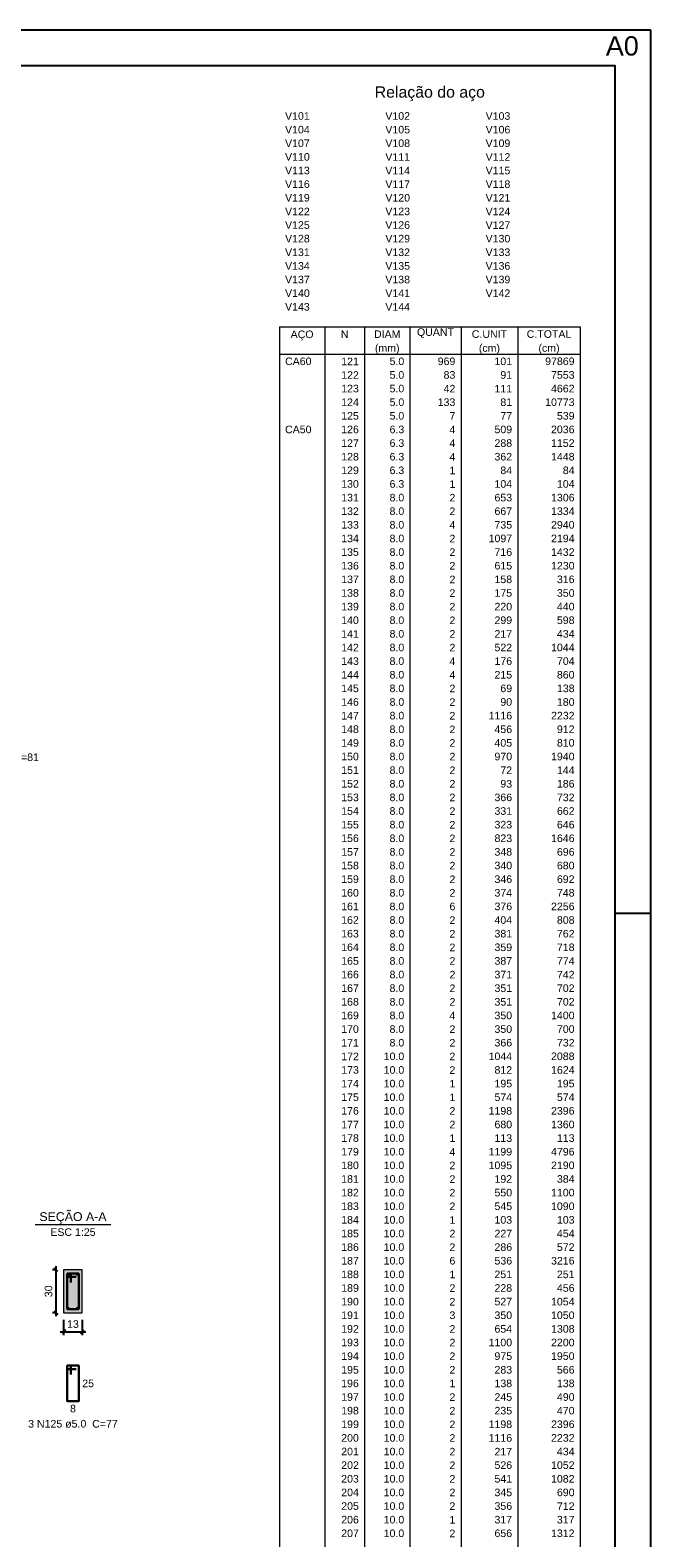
# Model space of a CAD drawing. Header units: millimetres. Extents: x 0 to 119, y 0 to 84.
# Tile 34 of 34: x 102 to 119, y 42 to 84. Entities that reach past the tile are written whole.
import ezdxf

# ---------------------------------------------------------------- set-up
doc = ezdxf.new("R2010")
doc.units = ezdxf.units.MM
doc.header["$MEASUREMENT"] = 0
doc.linetypes.add('NULL', pattern=[0])
doc.layers.get('0').update_dxf_attribs({"lineweight": 18})
for name, color, linetype, lineweight in [('Descrição da armadura', 7, 'Continuous', 0), ('DT-Barras na forma', 2, 'Continuous', 30), ('DT-Barras no corte', 5, 'Continuous', 5), ('DT-Barras rebatidas', 2, 'Continuous', 30), ('DT-Cotas', 9, 'Continuous', 5), ('DT-Forma', 5, 'Continuous', 5), ('DT-Hachura seção vigas', 254, 'Continuous', 5), ('DT-Relação do aço', 9, 'Continuous', 5), ('DT-Textos', 7, 'Continuous', 5), ('Textos armaduras', 7, 'Continuous', 0)]:
    doc.layers.add(name, color=color, linetype=linetype, lineweight=lineweight)
doc.layers.add('SEDUC_MARF', color=1, linetype='Continuous')
doc.layers.add('SEDUC_MARGG', color=7, linetype='Continuous')
doc.styles.add('Arial', font='txt')
doc.dimstyles.new('UM_25.000000', dxfattribs={"dimtxt": 0.18, "dimasz": 0.1, "dimexe": 0.1, "dimexo": 0.2, "dimgap": 0, "dimtad": 1, "dimtih": 1, "dimtoh": 1, "dimdec": 1, "dimlfac": 25, "dimzin": 0, "dimdsep": 46, "dimtxsty": 'Standard', "dimcen": 0.09, "dimdle": 0.1, "dimadec": 1, "dimazin": 2, "dimtfac": 1, "dimtdec": 4, "dimtofl": 0, "dimtmove": 0, "dimatfit": 3, "dimfxl": 1, "dimtolj": 1, "dimarcsym": 0})

# ---------------------------------------------------------------- blocks, each defined once
blk = doc.blocks.new('_Oblique')
at = {"color": 0, "linetype": 'ByBlock', "lineweight": -2}
blk.add_line((-0.5, -0.5), (0.5, 0.5), dxfattribs=at)
blk = doc.blocks.new('*D183')
at = {"layer": 'Defpoints', "color": 0}
for p in [(102.257, 49.42), (102.468, 49.42), (102.468, 48.22)]:
    blk.add_point(p, dxfattribs=at)
at = {"layer": 'DT-Cotas', "color": 0, "lineweight": -2}
for p, q in [((102.268, 49.42), (102.157, 49.42)), ((102.257, 48.12), (102.257, 49.52)), ((102.268, 48.22), (102.157, 48.22))]:
    blk.add_line(p, q, dxfattribs=at)
at = {"layer": 'DT-Cotas', "color": 0, "lineweight": -2, "xscale": 0.1, "yscale": 0.1, "zscale": 0.1}
for p, rotation in [((102.257, 49.42), 90), ((102.257, 48.22), 270)]:
    blk.add_blockref('_Oblique', p, dxfattribs=dict(at, rotation=rotation))
at = {"layer": 'DT-Cotas', "color": 7, "insert": (102.045, 48.82), "char_height": 0.2118, "attachment_point": 5, "rotation": 90, "style": 'Arial'}
blk.add_mtext('\\A1;30', dxfattribs=at)
blk = doc.blocks.new('*D184')
at = {"layer": 'Defpoints', "color": 0}
for p in [(102.468, 48.22), (102.988, 48.22), (102.988, 47.69)]:
    blk.add_point(p, dxfattribs=at)
at = {"layer": 'DT-Cotas', "color": 0, "lineweight": -2}
for p, q in [((102.368, 47.69), (103.088, 47.69)), ((102.468, 48.02), (102.468, 47.59)), ((102.988, 48.02), (102.988, 47.59))]:
    blk.add_line(p, q, dxfattribs=at)
at = {"layer": 'DT-Cotas', "color": 0, "lineweight": -2, "xscale": 0.1, "yscale": 0.1, "zscale": 0.1, "rotation": 180}
blk.add_blockref('_Oblique', (102.468, 47.69), dxfattribs=at)
at = {"layer": 'DT-Cotas', "color": 0, "lineweight": -2, "xscale": 0.1, "yscale": 0.1, "zscale": 0.1}
blk.add_blockref('_Oblique', (102.988, 47.69), dxfattribs=at)
at = {"layer": 'DT-Cotas', "color": 7, "insert": (102.728, 47.902), "char_height": 0.2118, "attachment_point": 5, "rotation": 0.0057, "style": 'Arial'}
blk.add_mtext('\\A1;13', dxfattribs=at)

msp = doc.modelspace()

# ---------------------------------------------------------------- hatches: boundary and pattern name
at = {"layer": 'DT-Hachura seção vigas', "linetype": 'Continuous'}
msp.add_hatch(color=254, dxfattribs=at).paths.add_polyline_path([(102.4683, 48.2197), (102.4683, 48.2197), (102.9883, 48.2197), (102.9883, 49.4197), (102.4683, 49.4197), (102.4683, 48.2197)])

# ---------------------------------------------------------------- linework, layer by layer
at = {"layer": 'DT-Barras na forma'}
for p, q in [((102.6683, 49.3197), (102.5683, 49.3197)), ((102.5683, 49.3197), (102.5683, 48.3197)), ((102.8883, 49.3197), (102.5683, 49.3197)), ((102.5683, 49.3197), (102.5683, 49.2197)), ((102.5683, 49.2197), (102.8183, 49.2197)), ((102.6683, 49.0697), (102.6683, 49.3197)), ((102.8883, 48.3197), (102.8883, 49.3197)), ((102.5683, 48.3197), (102.8883, 48.3197))]:
    msp.add_line(p, q, dxfattribs=at)
at = {"layer": 'DT-Barras no corte'}
for centre in [(102.6043, 49.2837), (102.8523, 49.2837), (102.6043, 48.3557), (102.8523, 48.3557)]:
    msp.add_circle(centre, 0.016, dxfattribs=at)
at = {"layer": 'DT-Barras rebatidas'}
msp.add_lwpolyline([(102.6683, 46.493), (102.6683, 46.743), (102.5683, 46.743), (102.5683, 45.743), (102.8883, 45.743), (102.8883, 46.743), (102.5683, 46.743), (102.5683, 46.643), (102.8183, 46.643)], dxfattribs=at)
at = {"layer": 'DT-Forma'}
for p, q in [((102.9883, 49.4197), (102.4683, 49.4197)), ((102.4683, 49.4197), (102.4683, 48.2197)), ((102.9883, 48.2197), (102.9883, 49.4197)), ((102.4683, 48.2197), (102.9883, 48.2197))]:
    msp.add_line(p, q, dxfattribs=at)
at = {"layer": 'DT-Relação do aço', "linetype": 'Continuous'}
for p, q in [((108.5047, 75.8012), (116.9238, 75.8012)), ((108.5047, 75.8012), (108.5047, 75.0387)), ((109.7755, 75.8012), (109.7755, 75.0387)), ((110.8875, 75.8012), (110.8875, 75.0387)), ((112.1583, 75.8012), (112.1583, 75.0387)), ((113.5879, 75.8012), (113.5879, 75.0387)), ((115.1764, 75.8012), (115.1764, 75.0387)), ((116.9238, 75.8012), (116.9238, 75.0387)), ((108.5047, 75.0387), (116.9238, 75.0387)), ((108.5047, 75.0387), (108.5047, 25.8588)), ((109.7755, 75.0387), (109.7755, 25.8588)), ((110.8875, 75.0387), (110.8875, 25.8588)), ((112.1583, 75.0387), (112.1583, 25.8588)), ((113.5879, 75.0387), (113.5879, 25.8588)), ((115.1764, 75.0387), (115.1764, 25.8588)), ((116.9238, 75.0387), (116.9238, 25.8588))]:
    msp.add_line(p, q, dxfattribs=at)
at = {"layer": 'DT-Textos'}
msp.add_line((101.6693, 50.6846), (103.7873, 50.6846), dxfattribs=at)
at = {"layer": 'SEDUC_MARF'}
msp.add_line((117.9, 59.4), (118.9, 59.4), dxfattribs=at)
msp.add_lwpolyline([(118.9, 84.1), (0, 84.1), (0, 0), (118.9, 0)], close=True, dxfattribs=at)
at = {"layer": 'SEDUC_MARGG'}
msp.add_lwpolyline([(2.5, 1), (117.9, 1), (117.9, 83.1), (2.5, 83.1), (2.5, 1)], dxfattribs=at)

# ---------------------------------------------------------------- texts
at = {"layer": 'Defpoints', "linetype": 'NULL', "insert": (117.64, 83.9301), "char_height": 0.54, "width": 5.451037, "attachment_point": 1, "line_spacing_factor": 0.9, "style": 'Arial'}
msp.add_mtext('A0', dxfattribs=at)
at = {"layer": 'Descrição da armadura', "linetype": 'NULL', "char_height": 0.2118, "attachment_point": 8, "line_spacing_factor": 0.9, "style": 'Arial'}
for s, insert, width in [('12 N124 ø5.0  C=81', (100.4406, 63.648), 5.239541), ('3 N125 ø5.0  C=77', (102.7282, 45.0015), 4.916973)]:
    msp.add_mtext(s, dxfattribs=dict(at, insert=insert, width=width))
at = {"layer": 'DT-Relação do aço', "color": 7, "linetype": 'NULL', "line_spacing_factor": 0.9, "style": 'Arial'}
for s, insert, char_height, width, attachment_point in [('Relação do aço', (112.7142, 82.1129), 0.3177, 6.115312, 8), ('V101', (108.6636, 81.5897), 0.2118, 1.354561, 7), ('V102', (111.4699, 81.5897), 0.2118, 1.354561, 7), ('V103', (114.2763, 81.5897), 0.2118, 1.354561, 7), ('V104', (108.6636, 81.2085), 0.2118, 1.354561, 7), ('V105', (111.4699, 81.2085), 0.2118, 1.354561, 7), ('V106', (114.2763, 81.2085), 0.2118, 1.354561, 7), ('V107', (108.6636, 80.8272), 0.2118, 1.354561, 7), ('V108', (111.4699, 80.8272), 0.2118, 1.354561, 7), ('V109', (114.2763, 80.8272), 0.2118, 1.354561, 7), ('V110', (108.6636, 80.446), 0.2118, 1.354561, 7), ('V111', (111.4699, 80.446), 0.2118, 1.354561, 7), ('V112', (114.2763, 80.446), 0.2118, 1.354561, 7), ('V113', (108.6636, 80.0648), 0.2118, 1.354561, 7), ('V114', (111.4699, 80.0648), 0.2118, 1.354561, 7), ('V115', (114.2763, 80.0648), 0.2118, 1.354561, 7), ('V116', (108.6636, 79.6835), 0.2118, 1.354561, 7), ('V117', (111.4699, 79.6835), 0.2118, 1.354561, 7), ('V118', (114.2763, 79.6835), 0.2118, 1.354561, 7), ('V119', (108.6636, 79.3023), 0.2118, 1.354561, 7), ('V120', (111.4699, 79.3023), 0.2118, 1.354561, 7), ('V121', (114.2763, 79.3023), 0.2118, 1.354561, 7), ('V122', (108.6636, 78.921), 0.2118, 1.354561, 7), ('V123', (111.4699, 78.921), 0.2118, 1.354561, 7), ('V124', (114.2763, 78.921), 0.2118, 1.354561, 7), ('V125', (108.6636, 78.5398), 0.2118, 1.354561, 7), ('V126', (111.4699, 78.5398), 0.2118, 1.354561, 7), ('V127', (114.2763, 78.5398), 0.2118, 1.354561, 7), ('V128', (108.6636, 78.1586), 0.2118, 1.354561, 7), ('V131', (108.6636, 77.7773), 0.2118, 1.354561, 7), ('V129', (111.4699, 78.1586), 0.2118, 1.354561, 7), ('V132', (111.4699, 77.7773), 0.2118, 1.354561, 7), ('V130', (114.2763, 78.1586), 0.2118, 1.354561, 7), ('V133', (114.2763, 77.7773), 0.2118, 1.354561, 7), ('V134', (108.6636, 77.3961), 0.2118, 1.354561, 7), ('V135', (111.4699, 77.3961), 0.2118, 1.354561, 7), ('V136', (114.2763, 77.3961), 0.2118, 1.354561, 7), ('V137', (108.6636, 77.0148), 0.2118, 1.354561, 7), ('V138', (111.4699, 77.0148), 0.2118, 1.354561, 7), ('V139', (114.2763, 77.0148), 0.2118, 1.354561, 7), ('V140', (108.6636, 76.6336), 0.2118, 1.354561, 7), ('V141', (111.4699, 76.6336), 0.2118, 1.354561, 7), ('V142', (114.2763, 76.6336), 0.2118, 1.354561, 7), ('V143', (108.6636, 76.2524), 0.2118, 1.354561, 7), ('V144', (111.4699, 76.2524), 0.2118, 1.354561, 7), ('AÇO', (109.1401, 75.42), 0.2118, 1.256855, 8), ('N', (110.3315, 75.4899), 0.2118, 0.418857, 8), ('DIAM', (111.5229, 75.4899), 0.2118, 1.45, 8), ('QUANT', (112.8731, 75.4899), 0.2118, 2.03, 8), ('C.UNIT', (114.3822, 75.4899), 0.2118, 1.933145, 8), ('C.TOTAL', (116.0501, 75.4899), 0.2118, 2.449141, 8), ('(mm)', (111.5229, 75.0387), 0.2118, 1.352578, 8), ('(cm)', (114.3822, 75.0387), 0.2118, 1.159434, 8), ('(cm)', (116.0501, 75.0387), 0.2118, 1.159434, 8), ('CA60', (108.6636, 74.7274), 0.2118, 1.45085, 7), ('121', (110.7286, 74.7274), 0.2118, 0.967705, 9), ('5.0', (111.9994, 74.7274), 0.2118, 0.806279, 9), ('969', (113.4291, 74.7274), 0.2118, 0.967705, 9), ('101', (115.0176, 74.7274), 0.2118, 0.967705, 9), ('97869', (116.7649, 74.7274), 0.2118, 1.612842, 9), ('122', (110.7286, 74.3462), 0.2118, 0.967705, 9), ('123', (110.7286, 73.9649), 0.2118, 0.967705, 9), ('5.0', (111.9994, 74.3462), 0.2118, 0.806279, 9), ('5.0', (111.9994, 73.9649), 0.2118, 0.806279, 9), ('42', (113.4291, 73.9649), 0.2118, 0.645137, 9), ('83', (113.4291, 74.3462), 0.2118, 0.645137, 9), ('111', (115.0176, 73.9649), 0.2118, 0.967705, 9), ('91', (115.0176, 74.3462), 0.2118, 0.645137, 9), ('4662', (116.7649, 73.9649), 0.2118, 1.290273, 9), ('7553', (116.7649, 74.3462), 0.2118, 1.290273, 9), ('124', (110.7286, 73.5837), 0.2118, 0.967705, 9), ('5.0', (111.9994, 73.5837), 0.2118, 0.806279, 9), ('133', (113.4291, 73.5837), 0.2118, 0.967705, 9), ('81', (115.0176, 73.5837), 0.2118, 0.645137, 9), ('10773', (116.7649, 73.5837), 0.2118, 1.612842, 9), ('125', (110.7286, 73.2024), 0.2118, 0.967705, 9), ('5.0', (111.9994, 73.2024), 0.2118, 0.806279, 9), ('7', (113.4291, 73.2024), 0.2118, 0.322568, 9), ('77', (115.0176, 73.2024), 0.2118, 0.645137, 9), ('539', (116.7649, 73.2024), 0.2118, 0.967705, 9), ('CA50', (108.6636, 72.8212), 0.2118, 1.45085, 7), ('126', (110.7286, 72.8212), 0.2118, 0.967705, 9), ('6.3', (111.9994, 72.8212), 0.2118, 0.806279, 9), ('4', (113.4291, 72.8212), 0.2118, 0.322568, 9), ('509', (115.0176, 72.8212), 0.2118, 0.967705, 9), ('2036', (116.7649, 72.8212), 0.2118, 1.290273, 9), ('127', (110.7286, 72.44), 0.2118, 0.967705, 9), ('6.3', (111.9994, 72.44), 0.2118, 0.806279, 9), ('4', (113.4291, 72.44), 0.2118, 0.322568, 9), ('288', (115.0176, 72.44), 0.2118, 0.967705, 9), ('1152', (116.7649, 72.44), 0.2118, 1.290273, 9), ('128', (110.7286, 72.0587), 0.2118, 0.967705, 9), ('6.3', (111.9994, 72.0587), 0.2118, 0.806279, 9), ('4', (113.4291, 72.0587), 0.2118, 0.322568, 9), ('362', (115.0176, 72.0587), 0.2118, 0.967705, 9), ('1448', (116.7649, 72.0587), 0.2118, 1.290273, 9), ('129', (110.7286, 71.6775), 0.2118, 0.967705, 9), ('6.3', (111.9994, 71.6775), 0.2118, 0.806279, 9), ('1', (113.4291, 71.6775), 0.2118, 0.322568, 9), ('84', (115.0176, 71.6775), 0.2118, 0.645137, 9), ('84', (116.7649, 71.6775), 0.2118, 0.645137, 9), ('130', (110.7286, 71.2962), 0.2118, 0.967705, 9), ('6.3', (111.9994, 71.2962), 0.2118, 0.806279, 9), ('1', (113.4291, 71.2962), 0.2118, 0.322568, 9), ('104', (115.0176, 71.2962), 0.2118, 0.967705, 9), ('104', (116.7649, 71.2962), 0.2118, 0.967705, 9), ('131', (110.7286, 70.915), 0.2118, 0.967705, 9), ('8.0', (111.9994, 70.915), 0.2118, 0.806279, 9), ('2', (113.4291, 70.915), 0.2118, 0.322568, 9), ('653', (115.0176, 70.915), 0.2118, 0.967705, 9), ('1306', (116.7649, 70.915), 0.2118, 1.290273, 9), ('132', (110.7286, 70.5338), 0.2118, 0.967705, 9), ('8.0', (111.9994, 70.5338), 0.2118, 0.806279, 9), ('2', (113.4291, 70.5338), 0.2118, 0.322568, 9), ('667', (115.0176, 70.5338), 0.2118, 0.967705, 9), ('1334', (116.7649, 70.5338), 0.2118, 1.290273, 9), ('133', (110.7286, 70.1525), 0.2118, 0.967705, 9), ('134', (110.7286, 69.7713), 0.2118, 0.967705, 9), ('8.0', (111.9994, 70.1525), 0.2118, 0.806279, 9), ('8.0', (111.9994, 69.7713), 0.2118, 0.806279, 9), ('4', (113.4291, 70.1525), 0.2118, 0.322568, 9), ('2', (113.4291, 69.7713), 0.2118, 0.322568, 9), ('1097', (115.0176, 69.7713), 0.2118, 1.290273, 9), ('735', (115.0176, 70.1525), 0.2118, 0.967705, 9), ('2940', (116.7649, 70.1525), 0.2118, 1.290273, 9), ('2194', (116.7649, 69.7713), 0.2118, 1.290273, 9), ('135', (110.7286, 69.39), 0.2118, 0.967705, 9), ('8.0', (111.9994, 69.39), 0.2118, 0.806279, 9), ('2', (113.4291, 69.39), 0.2118, 0.322568, 9), ('716', (115.0176, 69.39), 0.2118, 0.967705, 9), ('1432', (116.7649, 69.39), 0.2118, 1.290273, 9), ('136', (110.7286, 69.0088), 0.2118, 0.967705, 9), ('8.0', (111.9994, 69.0088), 0.2118, 0.806279, 9), ('2', (113.4291, 69.0088), 0.2118, 0.322568, 9), ('615', (115.0176, 69.0088), 0.2118, 0.967705, 9), ('1230', (116.7649, 69.0088), 0.2118, 1.290273, 9), ('137', (110.7286, 68.6276), 0.2118, 0.967705, 9), ('8.0', (111.9994, 68.6276), 0.2118, 0.806279, 9), ('2', (113.4291, 68.6276), 0.2118, 0.322568, 9), ('158', (115.0176, 68.6276), 0.2118, 0.967705, 9), ('316', (116.7649, 68.6276), 0.2118, 0.967705, 9), ('138', (110.7286, 68.2463), 0.2118, 0.967705, 9), ('8.0', (111.9994, 68.2463), 0.2118, 0.806279, 9), ('2', (113.4291, 68.2463), 0.2118, 0.322568, 9), ('175', (115.0176, 68.2463), 0.2118, 0.967705, 9), ('350', (116.7649, 68.2463), 0.2118, 0.967705, 9), ('139', (110.7286, 67.8651), 0.2118, 0.967705, 9), ('8.0', (111.9994, 67.8651), 0.2118, 0.806279, 9), ('2', (113.4291, 67.8651), 0.2118, 0.322568, 9), ('220', (115.0176, 67.8651), 0.2118, 0.967705, 9), ('440', (116.7649, 67.8651), 0.2118, 0.967705, 9), ('140', (110.7286, 67.4838), 0.2118, 0.967705, 9), ('8.0', (111.9994, 67.4838), 0.2118, 0.806279, 9), ('2', (113.4291, 67.4838), 0.2118, 0.322568, 9), ('299', (115.0176, 67.4838), 0.2118, 0.967705, 9), ('598', (116.7649, 67.4838), 0.2118, 0.967705, 9), ('141', (110.7286, 67.1026), 0.2118, 0.967705, 9), ('8.0', (111.9994, 67.1026), 0.2118, 0.806279, 9), ('2', (113.4291, 67.1026), 0.2118, 0.322568, 9), ('217', (115.0176, 67.1026), 0.2118, 0.967705, 9), ('434', (116.7649, 67.1026), 0.2118, 0.967705, 9), ('142', (110.7286, 66.7214), 0.2118, 0.967705, 9), ('8.0', (111.9994, 66.7214), 0.2118, 0.806279, 9), ('2', (113.4291, 66.7214), 0.2118, 0.322568, 9), ('522', (115.0176, 66.7214), 0.2118, 0.967705, 9), ('1044', (116.7649, 66.7214), 0.2118, 1.290273, 9), ('143', (110.7286, 66.3401), 0.2118, 0.967705, 9), ('144', (110.7286, 65.9589), 0.2118, 0.967705, 9), ('8.0', (111.9994, 66.3401), 0.2118, 0.806279, 9), ('8.0', (111.9994, 65.9589), 0.2118, 0.806279, 9), ('4', (113.4291, 66.3401), 0.2118, 0.322568, 9), ('4', (113.4291, 65.9589), 0.2118, 0.322568, 9), ('215', (115.0176, 65.9589), 0.2118, 0.967705, 9), ('176', (115.0176, 66.3401), 0.2118, 0.967705, 9), ('860', (116.7649, 65.9589), 0.2118, 0.967705, 9), ('704', (116.7649, 66.3401), 0.2118, 0.967705, 9), ('145', (110.7286, 65.5776), 0.2118, 0.967705, 9), ('8.0', (111.9994, 65.5776), 0.2118, 0.806279, 9), ('2', (113.4291, 65.5776), 0.2118, 0.322568, 9), ('69', (115.0176, 65.5776), 0.2118, 0.645137, 9), ('138', (116.7649, 65.5776), 0.2118, 0.967705, 9), ('146', (110.7286, 65.1964), 0.2118, 0.967705, 9), ('8.0', (111.9994, 65.1964), 0.2118, 0.806279, 9), ('2', (113.4291, 65.1964), 0.2118, 0.322568, 9), ('90', (115.0176, 65.1964), 0.2118, 0.645137, 9), ('180', (116.7649, 65.1964), 0.2118, 0.967705, 9), ('147', (110.7286, 64.8152), 0.2118, 0.967705, 9), ('8.0', (111.9994, 64.8152), 0.2118, 0.806279, 9), ('2', (113.4291, 64.8152), 0.2118, 0.322568, 9), ('1116', (115.0176, 64.8152), 0.2118, 1.290273, 9), ('2232', (116.7649, 64.8152), 0.2118, 1.290273, 9), ('148', (110.7286, 64.4339), 0.2118, 0.967705, 9), ('8.0', (111.9994, 64.4339), 0.2118, 0.806279, 9), ('2', (113.4291, 64.4339), 0.2118, 0.322568, 9), ('456', (115.0176, 64.4339), 0.2118, 0.967705, 9), ('912', (116.7649, 64.4339), 0.2118, 0.967705, 9), ('149', (110.7286, 64.0527), 0.2118, 0.967705, 9), ('8.0', (111.9994, 64.0527), 0.2118, 0.806279, 9), ('2', (113.4291, 64.0527), 0.2118, 0.322568, 9), ('405', (115.0176, 64.0527), 0.2118, 0.967705, 9), ('810', (116.7649, 64.0527), 0.2118, 0.967705, 9), ('150', (110.7286, 63.6714), 0.2118, 0.967705, 9), ('8.0', (111.9994, 63.6714), 0.2118, 0.806279, 9), ('2', (113.4291, 63.6714), 0.2118, 0.322568, 9), ('970', (115.0176, 63.6714), 0.2118, 0.967705, 9), ('1940', (116.7649, 63.6714), 0.2118, 1.290273, 9), ('151', (110.7286, 63.2902), 0.2118, 0.967705, 9), ('8.0', (111.9994, 63.2902), 0.2118, 0.806279, 9), ('2', (113.4291, 63.2902), 0.2118, 0.322568, 9), ('72', (115.0176, 63.2902), 0.2118, 0.645137, 9), ('144', (116.7649, 63.2902), 0.2118, 0.967705, 9), ('152', (110.7286, 62.909), 0.2118, 0.967705, 9), ('8.0', (111.9994, 62.909), 0.2118, 0.806279, 9), ('2', (113.4291, 62.909), 0.2118, 0.322568, 9), ('93', (115.0176, 62.909), 0.2118, 0.645137, 9), ('186', (116.7649, 62.909), 0.2118, 0.967705, 9), ('153', (110.7286, 62.5277), 0.2118, 0.967705, 9), ('154', (110.7286, 62.1465), 0.2118, 0.967705, 9), ('8.0', (111.9994, 62.5277), 0.2118, 0.806279, 9), ('8.0', (111.9994, 62.1465), 0.2118, 0.806279, 9), ('2', (113.4291, 62.5277), 0.2118, 0.322568, 9), ('2', (113.4291, 62.1465), 0.2118, 0.322568, 9), ('366', (115.0176, 62.5277), 0.2118, 0.967705, 9), ('331', (115.0176, 62.1465), 0.2118, 0.967705, 9), ('732', (116.7649, 62.5277), 0.2118, 0.967705, 9), ('662', (116.7649, 62.1465), 0.2118, 0.967705, 9), ('155', (110.7286, 61.7652), 0.2118, 0.967705, 9), ('8.0', (111.9994, 61.7652), 0.2118, 0.806279, 9), ('2', (113.4291, 61.7652), 0.2118, 0.322568, 9), ('323', (115.0176, 61.7652), 0.2118, 0.967705, 9), ('646', (116.7649, 61.7652), 0.2118, 0.967705, 9), ('156', (110.7286, 61.384), 0.2118, 0.967705, 9), ('8.0', (111.9994, 61.384), 0.2118, 0.806279, 9), ('2', (113.4291, 61.384), 0.2118, 0.322568, 9), ('823', (115.0176, 61.384), 0.2118, 0.967705, 9), ('1646', (116.7649, 61.384), 0.2118, 1.290273, 9), ('157', (110.7286, 61.0028), 0.2118, 0.967705, 9), ('8.0', (111.9994, 61.0028), 0.2118, 0.806279, 9), ('2', (113.4291, 61.0028), 0.2118, 0.322568, 9), ('348', (115.0176, 61.0028), 0.2118, 0.967705, 9), ('696', (116.7649, 61.0028), 0.2118, 0.967705, 9), ('158', (110.7286, 60.6215), 0.2118, 0.967705, 9), ('8.0', (111.9994, 60.6215), 0.2118, 0.806279, 9), ('2', (113.4291, 60.6215), 0.2118, 0.322568, 9), ('340', (115.0176, 60.6215), 0.2118, 0.967705, 9), ('680', (116.7649, 60.6215), 0.2118, 0.967705, 9), ('159', (110.7286, 60.2403), 0.2118, 0.967705, 9), ('8.0', (111.9994, 60.2403), 0.2118, 0.806279, 9), ('2', (113.4291, 60.2403), 0.2118, 0.322568, 9), ('346', (115.0176, 60.2403), 0.2118, 0.967705, 9), ('692', (116.7649, 60.2403), 0.2118, 0.967705, 9), ('160', (110.7286, 59.859), 0.2118, 0.967705, 9), ('8.0', (111.9994, 59.859), 0.2118, 0.806279, 9), ('2', (113.4291, 59.859), 0.2118, 0.322568, 9), ('374', (115.0176, 59.859), 0.2118, 0.967705, 9), ('748', (116.7649, 59.859), 0.2118, 0.967705, 9), ('161', (110.7286, 59.4778), 0.2118, 0.967705, 9), ('8.0', (111.9994, 59.4778), 0.2118, 0.806279, 9), ('6', (113.4291, 59.4778), 0.2118, 0.322568, 9), ('376', (115.0176, 59.4778), 0.2118, 0.967705, 9), ('2256', (116.7649, 59.4778), 0.2118, 1.290273, 9), ('162', (110.7286, 59.0966), 0.2118, 0.967705, 9), ('8.0', (111.9994, 59.0966), 0.2118, 0.806279, 9), ('2', (113.4291, 59.0966), 0.2118, 0.322568, 9), ('404', (115.0176, 59.0966), 0.2118, 0.967705, 9), ('808', (116.7649, 59.0966), 0.2118, 0.967705, 9), ('163', (110.7286, 58.7153), 0.2118, 0.967705, 9), ('8.0', (111.9994, 58.7153), 0.2118, 0.806279, 9), ('2', (113.4291, 58.7153), 0.2118, 0.322568, 9), ('381', (115.0176, 58.7153), 0.2118, 0.967705, 9), ('762', (116.7649, 58.7153), 0.2118, 0.967705, 9), ('164', (110.7286, 58.3341), 0.2118, 0.967705, 9), ('165', (110.7286, 57.9528), 0.2118, 0.967705, 9), ('8.0', (111.9994, 58.3341), 0.2118, 0.806279, 9), ('8.0', (111.9994, 57.9528), 0.2118, 0.806279, 9), ('2', (113.4291, 58.3341), 0.2118, 0.322568, 9), ('2', (113.4291, 57.9528), 0.2118, 0.322568, 9), ('359', (115.0176, 58.3341), 0.2118, 0.967705, 9), ('387', (115.0176, 57.9528), 0.2118, 0.967705, 9), ('718', (116.7649, 58.3341), 0.2118, 0.967705, 9), ('774', (116.7649, 57.9528), 0.2118, 0.967705, 9), ('166', (110.7286, 57.5716), 0.2118, 0.967705, 9), ('8.0', (111.9994, 57.5716), 0.2118, 0.806279, 9), ('2', (113.4291, 57.5716), 0.2118, 0.322568, 9), ('371', (115.0176, 57.5716), 0.2118, 0.967705, 9), ('742', (116.7649, 57.5716), 0.2118, 0.967705, 9), ('167', (110.7286, 57.1904), 0.2118, 0.967705, 9), ('8.0', (111.9994, 57.1904), 0.2118, 0.806279, 9), ('2', (113.4291, 57.1904), 0.2118, 0.322568, 9), ('351', (115.0176, 57.1904), 0.2118, 0.967705, 9), ('702', (116.7649, 57.1904), 0.2118, 0.967705, 9), ('168', (110.7286, 56.8091), 0.2118, 0.967705, 9), ('8.0', (111.9994, 56.8091), 0.2118, 0.806279, 9), ('2', (113.4291, 56.8091), 0.2118, 0.322568, 9), ('351', (115.0176, 56.8091), 0.2118, 0.967705, 9), ('702', (116.7649, 56.8091), 0.2118, 0.967705, 9), ('169', (110.7286, 56.4279), 0.2118, 0.967705, 9), ('8.0', (111.9994, 56.4279), 0.2118, 0.806279, 9), ('4', (113.4291, 56.4279), 0.2118, 0.322568, 9), ('350', (115.0176, 56.4279), 0.2118, 0.967705, 9), ('1400', (116.7649, 56.4279), 0.2118, 1.290273, 9), ('170', (110.7286, 56.0466), 0.2118, 0.967705, 9), ('8.0', (111.9994, 56.0466), 0.2118, 0.806279, 9), ('2', (113.4291, 56.0466), 0.2118, 0.322568, 9), ('350', (115.0176, 56.0466), 0.2118, 0.967705, 9), ('700', (116.7649, 56.0466), 0.2118, 0.967705, 9), ('171', (110.7286, 55.6654), 0.2118, 0.967705, 9), ('8.0', (111.9994, 55.6654), 0.2118, 0.806279, 9), ('2', (113.4291, 55.6654), 0.2118, 0.322568, 9), ('366', (115.0176, 55.6654), 0.2118, 0.967705, 9), ('732', (116.7649, 55.6654), 0.2118, 0.967705, 9), ('172', (110.7286, 55.2842), 0.2118, 0.967705, 9), ('10.0', (111.9994, 55.2842), 0.2118, 1.128848, 9), ('2', (113.4291, 55.2842), 0.2118, 0.322568, 9), ('1044', (115.0176, 55.2842), 0.2118, 1.290273, 9), ('2088', (116.7649, 55.2842), 0.2118, 1.290273, 9), ('173', (110.7286, 54.9029), 0.2118, 0.967705, 9), ('10.0', (111.9994, 54.9029), 0.2118, 1.128848, 9), ('2', (113.4291, 54.9029), 0.2118, 0.322568, 9), ('812', (115.0176, 54.9029), 0.2118, 0.967705, 9), ('1624', (116.7649, 54.9029), 0.2118, 1.290273, 9), ('174', (110.7286, 54.5217), 0.2118, 0.967705, 9), ('175', (110.7286, 54.1404), 0.2118, 0.967705, 9), ('10.0', (111.9994, 54.5217), 0.2118, 1.128848, 9), ('10.0', (111.9994, 54.1404), 0.2118, 1.128848, 9), ('1', (113.4291, 54.5217), 0.2118, 0.322568, 9), ('1', (113.4291, 54.1404), 0.2118, 0.322568, 9), ('574', (115.0176, 54.1404), 0.2118, 0.967705, 9), ('195', (115.0176, 54.5217), 0.2118, 0.967705, 9), ('574', (116.7649, 54.1404), 0.2118, 0.967705, 9), ('195', (116.7649, 54.5217), 0.2118, 0.967705, 9), ('176', (110.7286, 53.7592), 0.2118, 0.967705, 9), ('10.0', (111.9994, 53.7592), 0.2118, 1.128848, 9), ('2', (113.4291, 53.7592), 0.2118, 0.322568, 9), ('1198', (115.0176, 53.7592), 0.2118, 1.290273, 9), ('2396', (116.7649, 53.7592), 0.2118, 1.290273, 9), ('177', (110.7286, 53.378), 0.2118, 0.967705, 9), ('10.0', (111.9994, 53.378), 0.2118, 1.128848, 9), ('2', (113.4291, 53.378), 0.2118, 0.322568, 9), ('680', (115.0176, 53.378), 0.2118, 0.967705, 9), ('1360', (116.7649, 53.378), 0.2118, 1.290273, 9), ('178', (110.7286, 52.9967), 0.2118, 0.967705, 9), ('10.0', (111.9994, 52.9967), 0.2118, 1.128848, 9), ('1', (113.4291, 52.9967), 0.2118, 0.322568, 9), ('113', (115.0176, 52.9967), 0.2118, 0.967705, 9), ('113', (116.7649, 52.9967), 0.2118, 0.967705, 9), ('179', (110.7286, 52.6155), 0.2118, 0.967705, 9), ('10.0', (111.9994, 52.6155), 0.2118, 1.128848, 9), ('4', (113.4291, 52.6155), 0.2118, 0.322568, 9), ('1199', (115.0176, 52.6155), 0.2118, 1.290273, 9), ('4796', (116.7649, 52.6155), 0.2118, 1.290273, 9), ('180', (110.7286, 52.2342), 0.2118, 0.967705, 9), ('10.0', (111.9994, 52.2342), 0.2118, 1.128848, 9), ('2', (113.4291, 52.2342), 0.2118, 0.322568, 9), ('1095', (115.0176, 52.2342), 0.2118, 1.290273, 9), ('2190', (116.7649, 52.2342), 0.2118, 1.290273, 9), ('181', (110.7286, 51.853), 0.2118, 0.967705, 9), ('10.0', (111.9994, 51.853), 0.2118, 1.128848, 9), ('2', (113.4291, 51.853), 0.2118, 0.322568, 9), ('192', (115.0176, 51.853), 0.2118, 0.967705, 9), ('384', (116.7649, 51.853), 0.2118, 0.967705, 9), ('182', (110.7286, 51.4718), 0.2118, 0.967705, 9), ('10.0', (111.9994, 51.4718), 0.2118, 1.128848, 9), ('2', (113.4291, 51.4718), 0.2118, 0.322568, 9), ('550', (115.0176, 51.4718), 0.2118, 0.967705, 9), ('1100', (116.7649, 51.4718), 0.2118, 1.290273, 9), ('183', (110.7286, 51.0905), 0.2118, 0.967705, 9), ('10.0', (111.9994, 51.0905), 0.2118, 1.128848, 9), ('2', (113.4291, 51.0905), 0.2118, 0.322568, 9), ('545', (115.0176, 51.0905), 0.2118, 0.967705, 9), ('1090', (116.7649, 51.0905), 0.2118, 1.290273, 9), ('184', (110.7286, 50.7093), 0.2118, 0.967705, 9), ('10.0', (111.9994, 50.7093), 0.2118, 1.128848, 9), ('1', (113.4291, 50.7093), 0.2118, 0.322568, 9), ('103', (115.0176, 50.7093), 0.2118, 0.967705, 9), ('103', (116.7649, 50.7093), 0.2118, 0.967705, 9), ('185', (110.7286, 50.328), 0.2118, 0.967705, 9), ('186', (110.7286, 49.9468), 0.2118, 0.967705, 9), ('10.0', (111.9994, 50.328), 0.2118, 1.128848, 9), ('10.0', (111.9994, 49.9468), 0.2118, 1.128848, 9), ('2', (113.4291, 50.328), 0.2118, 0.322568, 9), ('2', (113.4291, 49.9468), 0.2118, 0.322568, 9), ('227', (115.0176, 50.328), 0.2118, 0.967705, 9), ('286', (115.0176, 49.9468), 0.2118, 0.967705, 9), ('454', (116.7649, 50.328), 0.2118, 0.967705, 9), ('572', (116.7649, 49.9468), 0.2118, 0.967705, 9), ('187', (110.7286, 49.5656), 0.2118, 0.967705, 9), ('10.0', (111.9994, 49.5656), 0.2118, 1.128848, 9), ('6', (113.4291, 49.5656), 0.2118, 0.322568, 9), ('536', (115.0176, 49.5656), 0.2118, 0.967705, 9), ('3216', (116.7649, 49.5656), 0.2118, 1.290273, 9), ('188', (110.7286, 49.1843), 0.2118, 0.967705, 9), ('10.0', (111.9994, 49.1843), 0.2118, 1.128848, 9), ('1', (113.4291, 49.1843), 0.2118, 0.322568, 9), ('251', (115.0176, 49.1843), 0.2118, 0.967705, 9), ('251', (116.7649, 49.1843), 0.2118, 0.967705, 9), ('189', (110.7286, 48.8031), 0.2118, 0.967705, 9), ('10.0', (111.9994, 48.8031), 0.2118, 1.128848, 9), ('2', (113.4291, 48.8031), 0.2118, 0.322568, 9), ('228', (115.0176, 48.8031), 0.2118, 0.967705, 9), ('456', (116.7649, 48.8031), 0.2118, 0.967705, 9), ('190', (110.7286, 48.4218), 0.2118, 0.967705, 9), ('10.0', (111.9994, 48.4218), 0.2118, 1.128848, 9), ('2', (113.4291, 48.4218), 0.2118, 0.322568, 9), ('527', (115.0176, 48.4218), 0.2118, 0.967705, 9), ('1054', (116.7649, 48.4218), 0.2118, 1.290273, 9), ('191', (110.7286, 48.0406), 0.2118, 0.967705, 9), ('10.0', (111.9994, 48.0406), 0.2118, 1.128848, 9), ('3', (113.4291, 48.0406), 0.2118, 0.322568, 9), ('350', (115.0176, 48.0406), 0.2118, 0.967705, 9), ('1050', (116.7649, 48.0406), 0.2118, 1.290273, 9), ('192', (110.7286, 47.6594), 0.2118, 0.967705, 9), ('10.0', (111.9994, 47.6594), 0.2118, 1.128848, 9), ('2', (113.4291, 47.6594), 0.2118, 0.322568, 9), ('654', (115.0176, 47.6594), 0.2118, 0.967705, 9), ('1308', (116.7649, 47.6594), 0.2118, 1.290273, 9), ('193', (110.7286, 47.2781), 0.2118, 0.967705, 9), ('10.0', (111.9994, 47.2781), 0.2118, 1.128848, 9), ('2', (113.4291, 47.2781), 0.2118, 0.322568, 9), ('1100', (115.0176, 47.2781), 0.2118, 1.290273, 9), ('2200', (116.7649, 47.2781), 0.2118, 1.290273, 9), ('194', (110.7286, 46.8969), 0.2118, 0.967705, 9), ('10.0', (111.9994, 46.8969), 0.2118, 1.128848, 9), ('2', (113.4291, 46.8969), 0.2118, 0.322568, 9), ('975', (115.0176, 46.8969), 0.2118, 0.967705, 9), ('1950', (116.7649, 46.8969), 0.2118, 1.290273, 9), ('195', (110.7286, 46.5156), 0.2118, 0.967705, 9), ('196', (110.7286, 46.1344), 0.2118, 0.967705, 9), ('10.0', (111.9994, 46.5156), 0.2118, 1.128848, 9), ('10.0', (111.9994, 46.1344), 0.2118, 1.128848, 9), ('2', (113.4291, 46.5156), 0.2118, 0.322568, 9), ('1', (113.4291, 46.1344), 0.2118, 0.322568, 9), ('283', (115.0176, 46.5156), 0.2118, 0.967705, 9), ('138', (115.0176, 46.1344), 0.2118, 0.967705, 9), ('566', (116.7649, 46.5156), 0.2118, 0.967705, 9), ('138', (116.7649, 46.1344), 0.2118, 0.967705, 9), ('197', (110.7286, 45.7532), 0.2118, 0.967705, 9), ('10.0', (111.9994, 45.7532), 0.2118, 1.128848, 9), ('2', (113.4291, 45.7532), 0.2118, 0.322568, 9), ('245', (115.0176, 45.7532), 0.2118, 0.967705, 9), ('490', (116.7649, 45.7532), 0.2118, 0.967705, 9), ('198', (110.7286, 45.3719), 0.2118, 0.967705, 9), ('10.0', (111.9994, 45.3719), 0.2118, 1.128848, 9), ('2', (113.4291, 45.3719), 0.2118, 0.322568, 9), ('235', (115.0176, 45.3719), 0.2118, 0.967705, 9), ('470', (116.7649, 45.3719), 0.2118, 0.967705, 9), ('199', (110.7286, 44.9907), 0.2118, 0.967705, 9), ('10.0', (111.9994, 44.9907), 0.2118, 1.128848, 9), ('2', (113.4291, 44.9907), 0.2118, 0.322568, 9), ('1198', (115.0176, 44.9907), 0.2118, 1.290273, 9), ('2396', (116.7649, 44.9907), 0.2118, 1.290273, 9), ('200', (110.7286, 44.6094), 0.2118, 0.967705, 9), ('10.0', (111.9994, 44.6094), 0.2118, 1.128848, 9), ('2', (113.4291, 44.6094), 0.2118, 0.322568, 9), ('1116', (115.0176, 44.6094), 0.2118, 1.290273, 9), ('2232', (116.7649, 44.6094), 0.2118, 1.290273, 9), ('201', (110.7286, 44.2282), 0.2118, 0.967705, 9), ('10.0', (111.9994, 44.2282), 0.2118, 1.128848, 9), ('2', (113.4291, 44.2282), 0.2118, 0.322568, 9), ('217', (115.0176, 44.2282), 0.2118, 0.967705, 9), ('434', (116.7649, 44.2282), 0.2118, 0.967705, 9), ('202', (110.7286, 43.847), 0.2118, 0.967705, 9), ('10.0', (111.9994, 43.847), 0.2118, 1.128848, 9), ('2', (113.4291, 43.847), 0.2118, 0.322568, 9), ('526', (115.0176, 43.847), 0.2118, 0.967705, 9), ('1052', (116.7649, 43.847), 0.2118, 1.290273, 9), ('203', (110.7286, 43.4657), 0.2118, 0.967705, 9), ('10.0', (111.9994, 43.4657), 0.2118, 1.128848, 9), ('2', (113.4291, 43.4657), 0.2118, 0.322568, 9), ('541', (115.0176, 43.4657), 0.2118, 0.967705, 9), ('1082', (116.7649, 43.4657), 0.2118, 1.290273, 9), ('204', (110.7286, 43.0845), 0.2118, 0.967705, 9), ('10.0', (111.9994, 43.0845), 0.2118, 1.128848, 9), ('2', (113.4291, 43.0845), 0.2118, 0.322568, 9), ('345', (115.0176, 43.0845), 0.2118, 0.967705, 9), ('690', (116.7649, 43.0845), 0.2118, 0.967705, 9), ('205', (110.7286, 42.7032), 0.2118, 0.967705, 9), ('206', (110.7286, 42.322), 0.2118, 0.967705, 9), ('10.0', (111.9994, 42.7032), 0.2118, 1.128848, 9), ('10.0', (111.9994, 42.322), 0.2118, 1.128848, 9), ('2', (113.4291, 42.7032), 0.2118, 0.322568, 9), ('1', (113.4291, 42.322), 0.2118, 0.322568, 9), ('356', (115.0176, 42.7032), 0.2118, 0.967705, 9), ('317', (115.0176, 42.322), 0.2118, 0.967705, 9), ('317', (116.7649, 42.322), 0.2118, 0.967705, 9), ('712', (116.7649, 42.7032), 0.2118, 0.967705, 9), ('207', (110.7286, 41.9408), 0.2118, 0.967705, 9), ('10.0', (111.9994, 41.9408), 0.2118, 1.128848, 9), ('2', (113.4291, 41.9408), 0.2118, 0.322568, 9), ('656', (115.0176, 41.9408), 0.2118, 0.967705, 9), ('1312', (116.7649, 41.9408), 0.2118, 1.290273, 9)]:
    msp.add_mtext(s, dxfattribs=dict(at, insert=insert, char_height=char_height, width=width, attachment_point=attachment_point))
at = {"layer": 'DT-Textos', "linetype": 'NULL', "attachment_point": 8, "line_spacing_factor": 0.798, "style": 'Arial'}
for s, insert, char_height, width in [('SEÇÃO A-A', (102.7282, 50.7087), 0.2471, 3.812061), ('ESC 1:25', (102.7282, 50.3665), 0.2118, 2.482559)]:
    msp.add_mtext(s, dxfattribs=dict(at, insert=insert, char_height=char_height, width=width))
at = {"layer": 'Textos armaduras', "linetype": 'NULL', "char_height": 0.2118, "line_spacing_factor": 0.9, "style": 'Arial'}
for s, insert, width, attachment_point in [('25', (102.9883, 46.3489), 1.045137, 1), ('8', (102.7283, 45.6457), 0.722568, 2)]:
    msp.add_mtext(s, dxfattribs=dict(at, insert=insert, width=width, attachment_point=attachment_point))

# ---------------------------------------------------------------- dimensions: what is measured, and where the dimension line sits
at = {"layer": 'DT-Cotas'}
dim = msp.add_linear_dim(base=(102.2565, 49.4197), p1=(102.4683, 48.2197), p2=(102.4683, 49.4197), angle=90, dimstyle='UM_25.000000', override={"dimtxt": 0.2118, "dimasz": 0.1, "dimexe": 0.1, "dimexo": 0.2, "dimtad": 1, "dimtih": 0, "dimtoh": 0, "dimdec": 1, "dimlfac": 25, "dimzin": 8, "dimtxsty": 'Arial', "dimblk": 'Oblique', "dimblk1": 'Oblique', "dimblk2": 'Oblique', "dimsah": 1, "dimdle": 0.1, "dimse1": 0, "dimse2": 0, "dimclrt": 7, "dimadec": 1, "dimazin": 3, "dimtmove": 2, "dimldrblk": 'Oblique'}, dxfattribs=at)
dim.commit()
dim.dimension.update_dxf_attribs({"geometry": '*D183', "text_midpoint": (102.0447, 48.8197), "dimtype": 160, "text_rotation": 90})
dim = msp.add_linear_dim(base=(102.9883, 47.6902), p1=(102.4683, 48.2197), p2=(102.9883, 48.2197), dimstyle='UM_25.000000', override={"dimtxt": 0.2118, "dimasz": 0.1, "dimexe": 0.1, "dimexo": 0.2, "dimtad": 1, "dimtih": 0, "dimtoh": 0, "dimdec": 1, "dimlfac": 25, "dimzin": 8, "dimtxsty": 'Arial', "dimblk": 'Oblique', "dimblk1": 'Oblique', "dimblk2": 'Oblique', "dimsah": 1, "dimdle": 0.1, "dimse1": 0, "dimse2": 0, "dimclrt": 7, "dimadec": 1, "dimazin": 3, "dimtmove": 2, "dimldrblk": 'Oblique'}, dxfattribs=at)
dim.commit()
dim.dimension.update_dxf_attribs({"geometry": '*D184', "text_midpoint": (102.7283, 47.902), "dimtype": 160, "text_rotation": 0.00573})

doc.saveas('drawing.dxf')
